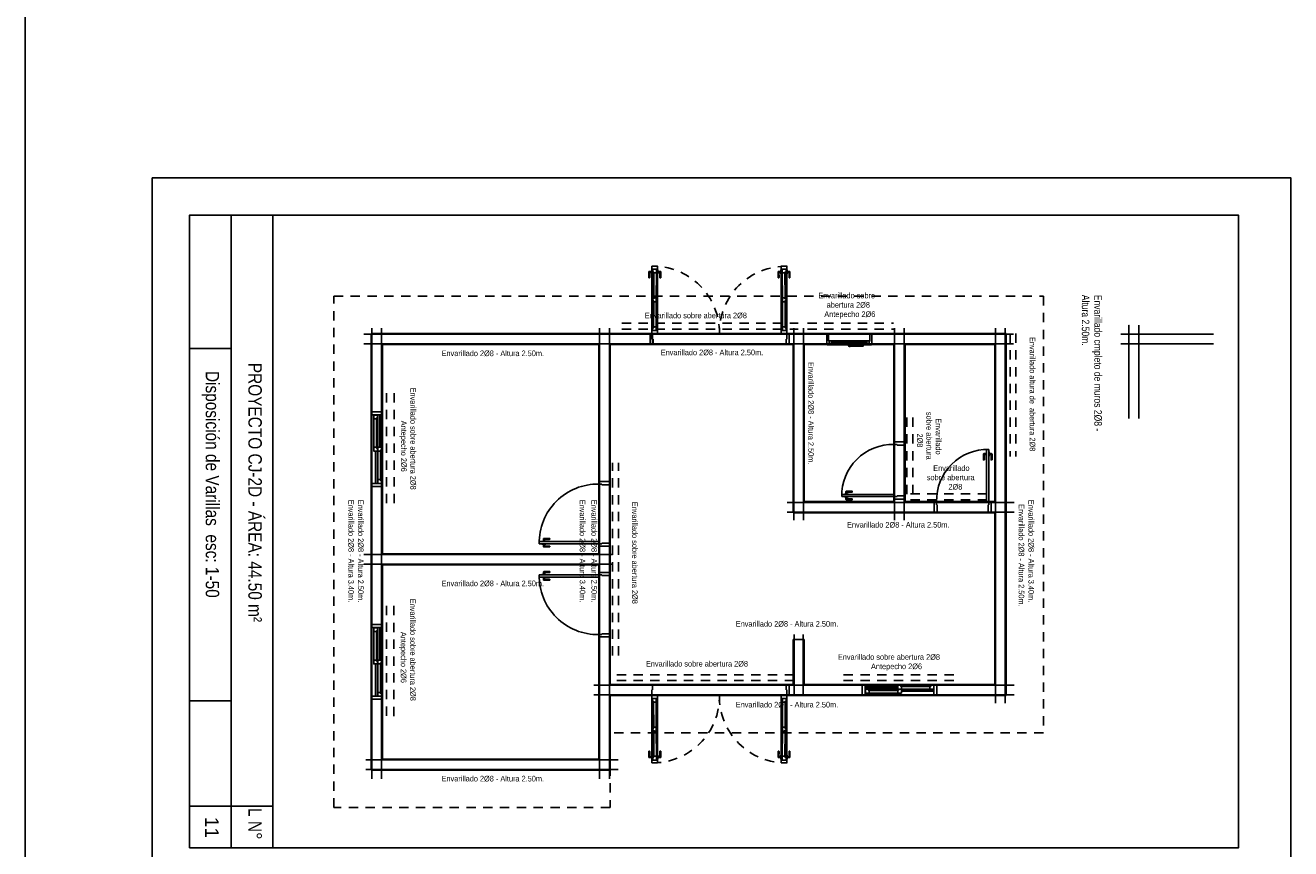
# Model space of a CAD drawing. Header units: millimetres. Extents: x 201 to 840, y 135 to 685.
# Tile 180 of 219: x 337 to 354, y 320 to 331. Entities that reach past the tile are written whole.
import ezdxf

# ---------------------------------------------------------------- set-up
doc = ezdxf.new("R2010")
doc.units = ezdxf.units.MM
doc.linetypes.add('HIDDEN2', pattern=[0.1875, 0.125, -0.0625])
for name, color, linetype in [('01', 1, 'Continuous'), ('02', 2, 'Continuous'), ('03', 3, 'Continuous'), ('ABERTURAS', 2, 'Continuous'), ('LAMINA', 6, 'Continuous'), ('muro', 6, 'Continuous'), ('piso', 1, 'Continuous'), ('TEXT', 4, 'Continuous'), ('TEXTO LAMINA', 2, 'Continuous'), ('TEXTOS VARIOS', 3, 'Continuous')]:
    doc.layers.add(name, color=color, linetype=linetype)
doc.styles.add('ARIAL', font='arial.ttf', dxfattribs={"height": 0.06})
picture_1 = doc.add_image_def('image2.png', size_in_pixel=(322, 127))
picture_2 = doc.add_image_def('image1.jpg', size_in_pixel=(635, 198))
picture_3 = doc.add_image_def('image5.jpg', size_in_pixel=(635, 198))
picture_4 = doc.add_image_def('image6.png', size_in_pixel=(322, 127))

# ---------------------------------------------------------------- blocks, each defined once
blk = doc.blocks.new('GBGB')
at = {"layer": '01', "ltscale": 0.015}
blk.add_line((-0.267, 0.099), (0.287, 0.099), dxfattribs=at)
at = {"layer": 'ABERTURAS', "color": 1}
for p, q in [((-0.227, 0), (0, 0)), ((0.02, 0), (0.247, 0)), ((-0.247, -0.036), (-0.01, -0.036)), ((-0.247, -0.051), (-0.004, -0.051)), ((-0.001, -0.051), (0, -0.051)), ((0.008, -0.067), (0.011, -0.063)), ((0.009, -0.067), (0.012, -0.063)), ((0.02, -0.051), (0.267, -0.051)), ((0.02, -0.055), (0.02, -0.051)), ((0.03, -0.036), (0.267, -0.036))]:
    blk.add_line(p, q, dxfattribs=at)
at = {"layer": 'ABERTURAS'}
for points in [[(-0.287, -0.041), (-0.287, -0.051), (-0.247, -0.051), (-0.247, -0.036), (-0.257, -0.036), (-0.257, -0.001), (-0.267, -0.001), (-0.267, 0.099), (-0.287, 0.099), (-0.287, 0.089)], [(-0.257, -0.035), (-0.217, -0.035), (-0.217, -0.02), (-0.227, -0.02), (-0.227, 0), (-0.257, 0), (-0.257, -0.035)], [(0, -0.02), (-0.01, -0.02), (-0.01, -0.035), (0.03, -0.035), (0.03, -0.02), (0.02, -0.02), (0.02, 0), (0, 0), (0, -0.02)], [(0.277, -0.035), (0.237, -0.035), (0.237, -0.02), (0.247, -0.02), (0.247, 0), (0.277, 0), (0.277, -0.035)], [(0.307, -0.041), (0.307, -0.051), (0.267, -0.051), (0.267, -0.036), (0.277, -0.036), (0.277, -0.001), (0.287, -0.001), (0.287, 0.099), (0.307, 0.099), (0.307, 0.089)], [(-0.217, -0.015), (-0.226, -0.015), (-0.226, -0.006), (-0.217, -0.015)], [(-0.01, -0.015), (-0.001, -0.015), (-0.001, -0.006), (-0.01, -0.015)], [(0.03, -0.015), (0.021, -0.015), (0.021, -0.006), (0.03, -0.015)], [(0.237, -0.015), (0.246, -0.015), (0.246, -0.006), (0.237, -0.015)]]:
    blk.add_lwpolyline(points, dxfattribs=at)
for points in [[(-0.264, 0.001), (-0.249, 0.001), (-0.249, 0), (-0.264, 0)], [(0.284, 0.001), (0.269, 0.001), (0.269, 0), (0.284, 0)]]:
    blk.add_lwpolyline(points, close=True, dxfattribs=at)
at = {"layer": 'ABERTURAS', "color": 1}
for points in [[(-0.226, -0.019), (-0.001, -0.019), (-0.001, -0.016), (-0.226, -0.016)], [(0.246, -0.019), (0.021, -0.019), (0.021, -0.016), (0.246, -0.016)]]:
    blk.add_lwpolyline(points, close=True, dxfattribs=at)
for points in [[(0.03, -0.035), (0.03, -0.04), (-0.01, -0.04), (-0.01, -0.035)], [(-0.004, -0.051), (-0.005, -0.051), (-0.005, -0.055), (-0.004, -0.055)], [(0, -0.051), (-0.001, -0.051)], [(-0.001, -0.055), (0, -0.055)], [(0.019, -0.067), (0.035, -0.067), (0.035, -0.062), (0.019, -0.062)], [(0.02, -0.062), (0.02, -0.04)], [(0.02, -0.055), (0.04, -0.055), (0.04, -0.051), (0.02, -0.051)], [(0.021, -0.067), (0.036, -0.067), (0.036, -0.061), (0.021, -0.062)]]:
    blk.add_lwpolyline(points, dxfattribs=at)
for points in [[(0, -0.04), (0, -0.065, 0.896192), (0.02, -0.067, 0.896192)], [(0.188, -0.051), (0.026, -0.055, 0.414214), (0.021, -0.06), (0.021, -0.062)], [(0.021, -0.067), (0.021, -0.068, 0.414214), (0.026, -0.073), (0.188, -0.071)], [(0.193, -0.069), (0.194, -0.069, 0.414214), (0.198, -0.064), (0.198, -0.056, 0.414214), (0.193, -0.051), (0.192, -0.051)]]:
    blk.add_lwpolyline(points, format="xyb", dxfattribs=at)
for centre, radius in [((-0.003, -0.053), 0.0025), ((0.01, -0.065), 0.009), ((0.01, -0.065), 0.0025), ((0.156, -0.062), 0.0025), ((0.188, -0.061), 0.01)]:
    blk.add_circle(centre, radius, dxfattribs=at)
at = {"layer": 'muro', "ltscale": 0.01}
for p, q in [((-0.29, -0.051), (-0.29, 0.099)), ((0.31, -0.051), (0.31, 0.099))]:
    blk.add_line(p, q, dxfattribs=at)
blk = doc.blocks.new('ab')
at = {"layer": '01', "color": 1}
for p, q in [((249.044, 327.956), (249.043, 327.131)), ((249.114, 327.946), (249.113, 327.141)), ((249.119, 327.946), (249.118, 327.141)), ((250.775, 327.946), (250.777, 327.141)), ((250.78, 327.946), (250.782, 327.141)), ((250.85, 327.956), (250.852, 327.131)), ((249.044, 321.381), (249.043, 322.206)), ((249.114, 321.391), (249.113, 322.196)), ((249.119, 321.391), (249.118, 322.196)), ((250.775, 321.391), (250.777, 322.196)), ((250.78, 321.391), (250.782, 322.196)), ((250.85, 321.381), (250.852, 322.206))]:
    blk.add_line(p, q, dxfattribs=at)
for points in [[(249.065, 327.916), (249.064, 327.564), (249.068, 327.564), (249.069, 327.916)], [(250.83, 327.916), (250.831, 327.564), (250.827, 327.564), (250.826, 327.916)], [(249.063, 327.171), (249.064, 327.524), (249.068, 327.524), (249.067, 327.171)], [(250.831, 327.171), (250.831, 327.524), (250.827, 327.524), (250.827, 327.171)], [(249.063, 322.166), (249.064, 321.814), (249.068, 321.814), (249.067, 322.166)], [(250.831, 322.166), (250.831, 321.814), (250.827, 321.814), (250.827, 322.166)], [(249.065, 321.421), (249.064, 321.774), (249.068, 321.774), (249.069, 321.421)], [(250.83, 321.421), (250.831, 321.774), (250.827, 321.774), (250.826, 321.421)]]:
    blk.add_lwpolyline(points, dxfattribs=at)
at = {"layer": '02', "color": 1}
for p, q in [((249.053, 327.559), (249.054, 327.906)), ((249.103, 327.569), (249.104, 327.906)), ((250.791, 327.569), (250.79, 327.906)), ((250.841, 327.559), (250.84, 327.906)), ((249.053, 327.529), (249.053, 327.182)), ((249.103, 327.519), (249.103, 327.181)), ((250.791, 327.519), (250.792, 327.181)), ((250.841, 327.529), (250.842, 327.182)), ((253.484, 325.401), (253.484, 325.478)), ((253.494, 325.399), (253.486, 325.399)), ((253.49, 325.484), (253.523, 325.484)), ((253.496, 325.47), (253.496, 325.401)), ((253.523, 325.472), (253.498, 325.472)), ((253.523, 325.45), (253.523, 325.506)), ((253.523, 325.506), (253.526, 325.506)), ((253.526, 325.45), (253.523, 325.45)), ((253.56, 325.506), (253.556, 325.506)), ((253.556, 325.45), (253.56, 325.45)), ((253.56, 325.45), (253.56, 325.506)), ((253.593, 325.484), (253.56, 325.484)), ((253.56, 325.472), (253.584, 325.472)), ((253.586, 325.47), (253.586, 325.401)), ((253.588, 325.399), (253.597, 325.399)), ((253.599, 325.401), (253.599, 325.478)), ((251.677, 324.941), (251.621, 324.941)), ((251.621, 324.941), (251.621, 324.938)), ((251.621, 324.905), (251.621, 324.908)), ((251.677, 324.905), (251.621, 324.905)), ((251.643, 324.975), (251.643, 324.941)), ((251.643, 324.872), (251.643, 324.905)), ((251.726, 324.981), (251.649, 324.981)), ((251.655, 324.941), (251.655, 324.966)), ((251.655, 324.905), (251.655, 324.88)), ((251.657, 324.968), (251.726, 324.968)), ((251.657, 324.878), (251.726, 324.878)), ((251.677, 324.938), (251.677, 324.941)), ((251.677, 324.908), (251.677, 324.905)), ((251.728, 324.97), (251.728, 324.979)), ((251.726, 324.866), (251.649, 324.866)), ((251.728, 324.876), (251.728, 324.868)), ((247.625, 324.309), (247.569, 324.309)), ((247.569, 324.309), (247.569, 324.306)), ((247.569, 324.273), (247.569, 324.276)), ((247.625, 324.273), (247.569, 324.273)), ((247.591, 324.343), (247.591, 324.309)), ((247.591, 324.24), (247.591, 324.273)), ((247.674, 324.349), (247.597, 324.349)), ((247.674, 324.234), (247.597, 324.234)), ((247.604, 324.309), (247.604, 324.334)), ((247.604, 324.273), (247.604, 324.248)), ((247.606, 324.336), (247.674, 324.336)), ((247.606, 324.246), (247.674, 324.246)), ((247.625, 324.306), (247.625, 324.309)), ((247.625, 324.276), (247.625, 324.273)), ((247.676, 324.338), (247.676, 324.347)), ((247.676, 324.244), (247.676, 324.236)), ((247.625, 323.864), (247.569, 323.864)), ((247.569, 323.864), (247.569, 323.861)), ((247.591, 323.898), (247.591, 323.864)), ((247.674, 323.904), (247.597, 323.904)), ((247.604, 323.864), (247.604, 323.889)), ((247.606, 323.891), (247.674, 323.891)), ((247.625, 323.861), (247.625, 323.864)), ((247.676, 323.893), (247.676, 323.902)), ((247.569, 323.828), (247.569, 323.831)), ((247.625, 323.828), (247.569, 323.828)), ((247.591, 323.795), (247.591, 323.828)), ((247.674, 323.789), (247.597, 323.789)), ((247.604, 323.828), (247.604, 323.803)), ((247.606, 323.801), (247.674, 323.801)), ((247.625, 323.831), (247.625, 323.828)), ((247.676, 323.799), (247.676, 323.791)), ((249.053, 321.809), (249.053, 322.156)), ((249.103, 321.819), (249.103, 322.156)), ((250.791, 321.819), (250.792, 322.156)), ((250.841, 321.809), (250.842, 322.156)), ((249.053, 321.779), (249.054, 321.432)), ((249.103, 321.769), (249.104, 321.431)), ((250.791, 321.769), (250.79, 321.431)), ((250.841, 321.779), (250.84, 321.432))]:
    blk.add_line(p, q, dxfattribs=at)
for centre, radius, start, end in [((253.49, 325.478), 0.00634, 90, 180), ((253.486, 325.401), 0.002, 180, 270), ((253.494, 325.401), 0.002, 270, 0), ((253.498, 325.47), 0.002, 90, 180), ((253.584, 325.47), 0.002, 360, 90), ((253.588, 325.401), 0.002, 180, 270), ((253.593, 325.478), 0.00634, 0, 90), ((253.597, 325.401), 0.002, 270, 360), ((251.649, 324.975), 0.00634, 90, 180), ((251.657, 324.966), 0.002, 90, 180), ((251.657, 324.88), 0.002, 180, 270), ((251.726, 324.979), 0.002, 0, 90), ((251.726, 324.97), 0.002, 270, 360), ((251.726, 324.876), 0.002, 0, 90), ((251.649, 324.872), 0.00634, 180, 270), ((251.726, 324.868), 0.002, 270, 0), ((247.597, 324.343), 0.00634, 90, 180), ((247.597, 324.24), 0.00634, 180, 270), ((247.606, 324.334), 0.002, 90, 180), ((247.606, 324.248), 0.002, 180, 270), ((247.674, 324.347), 0.002, 0, 90), ((247.674, 324.338), 0.002, 270, 360), ((247.674, 324.244), 0.002, 0, 90), ((247.674, 324.236), 0.002, 270, 0), ((247.597, 323.898), 0.00634, 90, 180), ((247.606, 323.889), 0.002, 90, 180), ((247.674, 323.902), 0.002, 360, 90), ((247.674, 323.893), 0.002, 270, 0), ((247.597, 323.795), 0.00634, 180, 270), ((247.606, 323.803), 0.002, 180, 270), ((247.674, 323.799), 0.002, 0, 90), ((247.674, 323.791), 0.002, 270, 360)]:
    blk.add_arc(centre, radius, start, end, dxfattribs=at)
at = {"layer": '03', "color": 1}
for points in [[(249.044, 327.994), (249.119, 327.994), (249.119, 327.946), (249.109, 327.946), (249.109, 327.956), (249.044, 327.956), (249.044, 327.994), (249.044, 327.994)], [(249.104, 327.956), (249.104, 327.956), (249.104, 327.906), (249.069, 327.906), (249.069, 327.916), (249.054, 327.916), (249.054, 327.956), (249.076, 327.956), (249.076, 327.956), (249.104, 327.956), (249.104, 327.956)], [(250.85, 327.994), (250.775, 327.994), (250.775, 327.946), (250.785, 327.946), (250.785, 327.956), (250.85, 327.956), (250.85, 327.994), (250.85, 327.994)], [(250.79, 327.956), (250.79, 327.956), (250.79, 327.906), (250.825, 327.906), (250.825, 327.916), (250.84, 327.916), (250.84, 327.956), (250.819, 327.956), (250.819, 327.956), (250.79, 327.956), (250.79, 327.956)], [(249.103, 327.519), (249.103, 327.519), (249.103, 327.569), (249.068, 327.569), (249.068, 327.559), (249.053, 327.559), (249.053, 327.519), (249.053, 327.519), (249.053, 327.519)], [(249.103, 327.569), (249.103, 327.569), (249.103, 327.519), (249.068, 327.519), (249.068, 327.529), (249.053, 327.529), (249.053, 327.569), (249.053, 327.569), (249.053, 327.569)], [(249.068, 327.569), (249.103, 327.569), (249.103, 327.569)], [(249.068, 327.519), (249.103, 327.519), (249.103, 327.519)], [(250.791, 327.519), (250.791, 327.519), (250.791, 327.569), (250.826, 327.569), (250.826, 327.559), (250.841, 327.559), (250.841, 327.519), (250.841, 327.519), (250.841, 327.519)], [(250.791, 327.569), (250.791, 327.569), (250.791, 327.519), (250.826, 327.519), (250.826, 327.529), (250.841, 327.529), (250.841, 327.569), (250.841, 327.569), (250.841, 327.569)], [(250.826, 327.569), (250.791, 327.569), (250.791, 327.569)], [(250.826, 327.519), (250.791, 327.519), (250.791, 327.519)], [(249.042, 327.094), (249.117, 327.094), (249.118, 327.141), (249.108, 327.141), (249.108, 327.131), (249.043, 327.131), (249.042, 327.094), (249.042, 327.094)], [(249.103, 327.131), (249.103, 327.131), (249.103, 327.181), (249.068, 327.181), (249.068, 327.171), (249.053, 327.171), (249.053, 327.131), (249.074, 327.131), (249.074, 327.131), (249.103, 327.131), (249.103, 327.131)], [(250.852, 327.094), (250.777, 327.094), (250.777, 327.141), (250.787, 327.141), (250.787, 327.131), (250.852, 327.131), (250.852, 327.094), (250.852, 327.094)], [(250.792, 327.131), (250.792, 327.131), (250.792, 327.181), (250.827, 327.181), (250.827, 327.171), (250.842, 327.171), (250.842, 327.131), (250.82, 327.131), (250.82, 327.131), (250.792, 327.131), (250.792, 327.131)], [(249.042, 322.244), (249.117, 322.244), (249.118, 322.196), (249.108, 322.196), (249.108, 322.206), (249.043, 322.206), (249.042, 322.244), (249.042, 322.244)], [(249.103, 322.206), (249.103, 322.206), (249.103, 322.156), (249.068, 322.156), (249.068, 322.166), (249.053, 322.166), (249.053, 322.206), (249.074, 322.206), (249.074, 322.206), (249.103, 322.206), (249.103, 322.206)], [(250.852, 322.244), (250.777, 322.244), (250.777, 322.196), (250.787, 322.196), (250.787, 322.206), (250.852, 322.206), (250.852, 322.244), (250.852, 322.244)], [(250.792, 322.206), (250.792, 322.206), (250.792, 322.156), (250.827, 322.156), (250.827, 322.166), (250.842, 322.166), (250.842, 322.206), (250.82, 322.206), (250.82, 322.206), (250.792, 322.206), (250.792, 322.206)], [(249.103, 321.819), (249.103, 321.819), (249.103, 321.769), (249.068, 321.769), (249.068, 321.779), (249.053, 321.779), (249.053, 321.819), (249.053, 321.819), (249.053, 321.819)], [(249.103, 321.769), (249.103, 321.769), (249.103, 321.819), (249.068, 321.819), (249.068, 321.809), (249.053, 321.809), (249.053, 321.769), (249.053, 321.769), (249.053, 321.769)], [(249.068, 321.819), (249.103, 321.819), (249.103, 321.819)], [(249.068, 321.769), (249.103, 321.769), (249.103, 321.769)], [(250.791, 321.819), (250.791, 321.819), (250.791, 321.769), (250.826, 321.769), (250.826, 321.779), (250.841, 321.779), (250.841, 321.819), (250.841, 321.819), (250.841, 321.819)], [(250.826, 321.819), (250.791, 321.819), (250.791, 321.819)], [(250.791, 321.769), (250.791, 321.769), (250.791, 321.819), (250.826, 321.819), (250.826, 321.809), (250.841, 321.809), (250.841, 321.769), (250.841, 321.769), (250.841, 321.769)], [(250.826, 321.769), (250.791, 321.769), (250.791, 321.769)], [(249.044, 321.344), (249.119, 321.344), (249.119, 321.391), (249.109, 321.391), (249.109, 321.381), (249.044, 321.381), (249.044, 321.344), (249.044, 321.344)], [(249.104, 321.381), (249.104, 321.381), (249.104, 321.431), (249.069, 321.431), (249.069, 321.421), (249.054, 321.421), (249.054, 321.381), (249.076, 321.381), (249.076, 321.381), (249.104, 321.381), (249.104, 321.381)], [(250.85, 321.344), (250.775, 321.344), (250.775, 321.391), (250.785, 321.391), (250.785, 321.381), (250.85, 321.381), (250.85, 321.344), (250.85, 321.344)], [(250.79, 321.381), (250.79, 321.381), (250.79, 321.431), (250.825, 321.431), (250.825, 321.421), (250.84, 321.421), (250.84, 321.381), (250.819, 321.381), (250.819, 321.381), (250.79, 321.381), (250.79, 321.381)]]:
    blk.add_lwpolyline(points, dxfattribs=at)
for points in [[(249.054, 327.906), (249.064, 327.906), (249.064, 327.916), (249.054, 327.916)], [(250.84, 327.906), (250.83, 327.906), (250.83, 327.916), (250.84, 327.916)], [(249.053, 327.569), (249.063, 327.569), (249.063, 327.559), (249.053, 327.559)], [(249.053, 327.518), (249.063, 327.518), (249.063, 327.528), (249.053, 327.528)], [(250.841, 327.569), (250.831, 327.569), (250.831, 327.559), (250.841, 327.559)], [(250.841, 327.518), (250.831, 327.518), (250.831, 327.528), (250.841, 327.528)], [(249.053, 327.182), (249.063, 327.182), (249.063, 327.172), (249.053, 327.172)], [(249.053, 327.182), (249.063, 327.182), (249.063, 327.172), (249.053, 327.172)], [(250.842, 327.182), (250.832, 327.182), (250.832, 327.172), (250.842, 327.172)], [(250.842, 327.182), (250.832, 327.182), (250.832, 327.172), (250.842, 327.172)], [(249.053, 322.156), (249.063, 322.156), (249.063, 322.166), (249.053, 322.166)], [(249.053, 322.156), (249.063, 322.156), (249.063, 322.166), (249.053, 322.166)], [(250.842, 322.156), (250.832, 322.156), (250.832, 322.166), (250.842, 322.166)], [(250.842, 322.156), (250.832, 322.156), (250.832, 322.166), (250.842, 322.166)], [(249.053, 321.819), (249.063, 321.819), (249.063, 321.809), (249.053, 321.809)], [(249.053, 321.768), (249.063, 321.768), (249.063, 321.778), (249.053, 321.778)], [(250.841, 321.819), (250.831, 321.819), (250.831, 321.809), (250.841, 321.809)], [(250.841, 321.768), (250.831, 321.768), (250.831, 321.778), (250.841, 321.778)], [(249.054, 321.432), (249.064, 321.432), (249.064, 321.422), (249.054, 321.422)], [(250.84, 321.432), (250.83, 321.432), (250.83, 321.422), (250.84, 321.422)]]:
    blk.add_lwpolyline(points, close=True, dxfattribs=at)
at = {"layer": 'ABERTURAS', "color": 1}
for p, q in [((249.019, 327.094), (249.019, 326.944)), ((250.884, 326.944), (250.884, 327.094)), ((250.884, 327.094), (250.884, 326.944)), ((250.884, 327.094), (250.884, 326.944)), ((250.884, 322.244), (250.884, 322.394)), ((250.884, 322.244), (250.884, 322.394))]:
    blk.add_line(p, q, dxfattribs=at)
at = {"layer": 'ABERTURAS', "color": 1, "ltscale": 0.01}
for p, q in [((249.052, 327.094), (249.022, 327.094)), ((249.022, 327.094), (249.022, 327.084)), ((249.052, 327.094), (249.022, 327.094)), ((249.052, 327.019), (249.052, 327.094)), ((250.852, 327.019), (250.852, 327.094)), ((250.852, 327.094), (250.882, 327.094)), ((250.852, 327.019), (250.852, 327.094)), ((250.852, 327.094), (250.882, 327.094)), ((250.852, 327.019), (250.852, 327.094)), ((250.852, 327.094), (250.882, 327.094)), ((250.882, 327.094), (250.882, 327.084)), ((250.882, 327.094), (250.882, 327.084)), ((250.882, 327.094), (250.882, 327.084)), ((249.022, 326.954), (249.022, 326.944)), ((249.022, 326.944), (249.052, 326.944)), ((249.022, 326.944), (249.052, 326.944)), ((249.062, 327.019), (249.052, 327.019)), ((249.052, 326.944), (249.062, 326.944)), ((249.062, 326.994), (249.062, 327.019)), ((249.062, 326.944), (249.062, 326.994)), ((250.842, 326.994), (250.842, 327.019)), ((250.842, 327.019), (250.852, 327.019)), ((250.842, 326.994), (250.842, 327.019)), ((250.842, 327.019), (250.852, 327.019)), ((250.842, 326.994), (250.842, 327.019)), ((250.842, 327.019), (250.852, 327.019)), ((250.842, 326.944), (250.842, 326.994)), ((250.842, 326.944), (250.842, 326.994)), ((250.842, 326.944), (250.842, 326.994)), ((250.852, 326.944), (250.842, 326.944)), ((250.852, 326.944), (250.842, 326.944)), ((250.852, 326.944), (250.842, 326.944)), ((250.882, 326.944), (250.852, 326.944)), ((250.882, 326.944), (250.852, 326.944)), ((250.882, 326.944), (250.852, 326.944)), ((250.882, 326.954), (250.882, 326.944)), ((250.882, 326.954), (250.882, 326.944)), ((250.882, 326.954), (250.882, 326.944)), ((252.286, 325.608), (252.286, 325.638)), ((252.286, 325.638), (252.296, 325.638)), ((252.327, 325.608), (252.286, 325.608)), ((252.327, 325.598), (252.327, 325.608)), ((252.386, 325.598), (252.327, 325.598)), ((252.436, 325.598), (252.386, 325.598)), ((252.426, 325.638), (252.436, 325.638)), ((252.436, 325.638), (252.436, 325.608)), ((252.436, 325.608), (252.436, 325.598)), ((253.526, 324.841), (253.526, 325.541)), ((253.556, 325.541), (253.526, 325.541)), ((253.556, 325.541), (253.556, 324.841)), ((248.334, 325.076), (248.334, 325.106)), ((248.334, 325.106), (248.344, 325.106)), ((248.375, 325.076), (248.334, 325.076)), ((248.375, 325.066), (248.375, 325.076)), ((248.434, 325.066), (248.375, 325.066)), ((248.484, 325.066), (248.434, 325.066)), ((248.474, 325.106), (248.484, 325.106)), ((248.484, 325.106), (248.484, 325.076)), ((248.484, 325.076), (248.484, 325.066)), ((252.286, 324.938), (251.586, 324.938)), ((251.586, 324.908), (251.586, 324.938)), ((251.586, 324.908), (252.286, 324.908)), ((252.286, 324.908), (252.286, 324.938)), ((252.327, 324.908), (252.286, 324.908)), ((252.286, 324.908), (252.286, 324.878)), ((252.286, 324.878), (252.296, 324.878)), ((252.386, 324.918), (252.327, 324.918)), ((252.327, 324.918), (252.327, 324.908)), ((252.436, 324.918), (252.386, 324.918)), ((252.426, 324.878), (252.436, 324.878)), ((252.436, 324.908), (252.436, 324.918)), ((252.436, 324.878), (252.436, 324.908)), ((252.856, 324.841), (252.826, 324.841)), ((252.826, 324.841), (252.826, 324.831)), ((252.856, 324.8), (252.856, 324.841)), ((252.866, 324.8), (252.856, 324.8)), ((252.866, 324.741), (252.866, 324.8)), ((252.866, 324.691), (252.866, 324.741)), ((253.556, 324.841), (253.526, 324.841)), ((253.546, 324.741), (253.546, 324.8)), ((253.546, 324.8), (253.556, 324.8)), ((253.546, 324.691), (253.546, 324.741)), ((253.556, 324.8), (253.556, 324.841)), ((253.556, 324.841), (253.586, 324.841)), ((253.586, 324.841), (253.586, 324.831)), ((252.826, 324.701), (252.826, 324.691)), ((252.826, 324.691), (252.856, 324.691)), ((252.856, 324.691), (252.866, 324.691)), ((253.556, 324.691), (253.546, 324.691)), ((253.586, 324.691), (253.556, 324.691)), ((253.586, 324.701), (253.586, 324.691)), ((248.334, 324.306), (247.534, 324.306)), ((247.534, 324.276), (247.534, 324.306)), ((247.534, 324.276), (248.334, 324.276)), ((248.334, 324.276), (248.334, 324.306)), ((248.375, 324.276), (248.334, 324.276)), ((248.334, 324.276), (248.334, 324.246)), ((248.334, 324.246), (248.344, 324.246)), ((248.434, 324.286), (248.375, 324.286)), ((248.375, 324.286), (248.375, 324.276)), ((248.484, 324.286), (248.434, 324.286)), ((248.474, 324.246), (248.484, 324.246)), ((248.484, 324.276), (248.484, 324.286)), ((248.484, 324.246), (248.484, 324.276)), ((247.534, 323.861), (248.334, 323.861)), ((247.534, 323.861), (247.534, 323.831)), ((248.334, 323.861), (248.334, 323.891)), ((248.334, 323.891), (248.344, 323.891)), ((248.334, 323.861), (248.334, 323.831)), ((248.375, 323.861), (248.334, 323.861)), ((248.375, 323.851), (248.375, 323.861)), ((248.474, 323.891), (248.484, 323.891)), ((248.484, 323.891), (248.484, 323.861)), ((248.484, 323.861), (248.484, 323.851)), ((248.334, 323.831), (247.534, 323.831)), ((248.434, 323.851), (248.375, 323.851)), ((248.484, 323.851), (248.434, 323.851)), ((248.375, 323.061), (248.334, 323.061)), ((248.334, 323.061), (248.334, 323.031)), ((248.334, 323.031), (248.344, 323.031)), ((248.434, 323.071), (248.375, 323.071)), ((248.375, 323.071), (248.375, 323.061)), ((248.484, 323.071), (248.434, 323.071)), ((248.474, 323.031), (248.484, 323.031)), ((248.484, 323.061), (248.484, 323.071)), ((248.484, 323.031), (248.484, 323.061)), ((249.012, 322.384), (249.012, 322.394)), ((249.012, 322.394), (249.042, 322.394)), ((249.022, 322.394), (249.052, 322.394)), ((249.042, 322.394), (249.052, 322.394)), ((249.052, 322.394), (249.052, 322.344)), ((249.052, 322.344), (249.052, 322.319)), ((250.852, 322.394), (250.842, 322.394)), ((250.842, 322.394), (250.842, 322.344)), ((250.852, 322.394), (250.842, 322.394)), ((250.842, 322.394), (250.842, 322.344)), ((250.842, 322.344), (250.842, 322.319)), ((250.842, 322.344), (250.842, 322.319)), ((250.882, 322.394), (250.852, 322.394)), ((250.882, 322.394), (250.852, 322.394)), ((250.882, 322.384), (250.882, 322.394)), ((250.882, 322.384), (250.882, 322.394)), ((249.012, 322.244), (249.012, 322.254)), ((249.042, 322.244), (249.012, 322.244)), ((249.052, 322.244), (249.022, 322.244)), ((249.052, 322.319), (249.042, 322.319)), ((249.042, 322.319), (249.042, 322.244)), ((250.842, 322.319), (250.852, 322.319)), ((250.842, 322.319), (250.852, 322.319)), ((250.852, 322.319), (250.852, 322.244)), ((250.852, 322.319), (250.852, 322.244)), ((250.852, 322.244), (250.882, 322.244)), ((250.852, 322.244), (250.882, 322.244)), ((250.882, 322.244), (250.882, 322.254)), ((250.882, 322.244), (250.882, 322.254))]:
    blk.add_line(p, q, dxfattribs=at)
at = {"layer": 'ABERTURAS', "color": 1, "linetype": 'HIDDEN2'}
for p, q in [((249.052, 327.019), (249.052, 327.094)), ((250.852, 327.019), (250.852, 327.094)), ((250.852, 322.319), (250.852, 322.244))]:
    blk.add_line(p, q, dxfattribs=at)
for points in [[(249.044, 327.891), (249.041, 327.891), (249.041, 327.946), (249.044, 327.946)], [(249.119, 327.89), (249.122, 327.89), (249.122, 327.946), (249.119, 327.946)], [(250.775, 327.89), (250.772, 327.89), (250.772, 327.946), (250.775, 327.946)], [(250.85, 327.891), (250.854, 327.891), (250.854, 327.946), (250.85, 327.946)], [(249.044, 321.447), (249.041, 321.447), (249.041, 321.391), (249.044, 321.391)], [(249.119, 321.447), (249.122, 321.447), (249.122, 321.391), (249.119, 321.391)], [(250.775, 321.447), (250.772, 321.447), (250.772, 321.391), (250.775, 321.391)], [(250.85, 321.447), (250.854, 321.447), (250.854, 321.391), (250.85, 321.391)]]:
    blk.add_lwpolyline(points, dxfattribs=at)
for points in [[(249.041, 327.912), (249.016, 327.912, 0.414214), (249.014, 327.91), (249.014, 327.842, -0.414214), (249.012, 327.84), (249.003, 327.84, -0.414214), (249.001, 327.842), (249.001, 327.919, -0.414214), (249.008, 327.925), (249.041, 327.925)], [(249.122, 327.912), (249.147, 327.912, -0.414214), (249.149, 327.91), (249.149, 327.842, 0.414214), (249.151, 327.84), (249.16, 327.84, 0.414214), (249.162, 327.842), (249.162, 327.918, 0.414214), (249.155, 327.925), (249.122, 327.925)], [(250.772, 327.912), (250.747, 327.912, 0.414214), (250.745, 327.91), (250.746, 327.842, -0.414214), (250.744, 327.84), (250.735, 327.84, -0.414214), (250.733, 327.842), (250.733, 327.918, -0.414214), (250.739, 327.925), (250.772, 327.925)], [(250.854, 327.912), (250.878, 327.912, -0.414214), (250.88, 327.91), (250.881, 327.842, 0.414214), (250.883, 327.84), (250.891, 327.84, 0.414214), (250.893, 327.842), (250.893, 327.919, 0.414214), (250.887, 327.925), (250.854, 327.925)], [(249.041, 321.425), (249.016, 321.425, -0.414214), (249.014, 321.427), (249.014, 321.496, 0.414214), (249.012, 321.498), (249.003, 321.498, 0.414214), (249.001, 321.496), (249.001, 321.419, 0.414214), (249.008, 321.413), (249.041, 321.413)], [(249.122, 321.426), (249.147, 321.426, 0.414214), (249.149, 321.428), (249.149, 321.496, -0.414214), (249.151, 321.498), (249.16, 321.498, -0.414214), (249.162, 321.496), (249.162, 321.419, -0.414214), (249.155, 321.413), (249.122, 321.413)], [(250.772, 321.426), (250.747, 321.426, -0.414214), (250.745, 321.428), (250.746, 321.496, 0.414214), (250.744, 321.498), (250.735, 321.498, 0.414214), (250.733, 321.496), (250.733, 321.419, 0.414214), (250.739, 321.413), (250.772, 321.413)], [(250.854, 321.425), (250.878, 321.425, 0.414214), (250.88, 321.427), (250.881, 321.496, -0.414214), (250.883, 321.498), (250.891, 321.498, -0.414214), (250.893, 321.496), (250.893, 321.419, -0.414214), (250.887, 321.413), (250.854, 321.413)]]:
    blk.add_lwpolyline(points, format="xyb", dxfattribs=at)
at = {"layer": 'ABERTURAS', "color": 1, "ltscale": 0.01}
blk.add_lwpolyline([(249.012, 326.954), (249.012, 326.944), (249.042, 326.944), (249.052, 326.944), (249.052, 326.994), (249.052, 327.019), (249.042, 327.019), (249.042, 327.094), (249.012, 327.094), (249.012, 327.084)], dxfattribs=at)
at = {"layer": 'ABERTURAS', "color": 1, "linetype": 'HIDDEN2'}
for centre, start, end in [((249.059, 327.105), 359.2617, 91.1713), ((250.836, 327.105), 88.8287, 180.7383), ((249.059, 322.232), 268.8287, 0.7383), ((250.836, 322.232), 179.2617, 271.1713)]:
    blk.add_arc(centre, 0.889, start, end, dxfattribs=at)
at = {"layer": 'ABERTURAS', "color": 1, "ltscale": 0.01}
for centre, radius, start, end in [((252.271, 324.923), 0.685, 88.7455, 181.2545), ((253.541, 324.856), 0.685, 88.7455, 181.2545), ((248.319, 324.291), 0.785, 88.9053, 181.0947), ((248.319, 323.846), 0.785, 178.9053, 271.0947)]:
    blk.add_arc(centre, radius, start, end, dxfattribs=at)
at = {"layer": 'muro', "color": 1}
for p, q in [((252.286, 325.641), (252.436, 325.641)), ((248.484, 325.109), (248.334, 325.109)), ((252.286, 324.876), (252.436, 324.876)), ((252.824, 324.841), (252.824, 324.691)), ((253.589, 324.841), (253.589, 324.691)), ((248.334, 324.244), (248.484, 324.244)), ((248.334, 323.894), (248.484, 323.894)), ((248.484, 323.029), (248.334, 323.029))]:
    blk.add_line(p, q, dxfattribs=at)

msp = doc.modelspace()

# ---------------------------------------------------------------- linework, layer by layer
at = {"color": 1}
for p, q in [((341.189, 327.094), (348.339, 327.094)), ((341.189, 321.244), (341.189, 327.094)), ((348.339, 327.094), (349.692, 327.094)), ((349.692, 327.094), (349.692, 322.244)), ((344.239, 326.944), (341.339, 326.944)), ((341.339, 326.944), (341.339, 324.144)), ((344.239, 324.144), (344.239, 326.944)), ((346.839, 326.944), (344.389, 326.944)), ((344.389, 326.944), (344.389, 322.394)), ((346.839, 326.944), (346.839, 324.691)), ((346.989, 324.841), (346.989, 326.944)), ((348.189, 326.944), (346.989, 326.944)), ((348.189, 326.944), (348.189, 324.841)), ((348.339, 324.841), (348.339, 326.944)), ((348.339, 326.944), (349.542, 326.944)), ((349.542, 324.841), (349.542, 326.944)), ((349.542, 326.944), (349.542, 325.544)), ((349.692, 326.944), (349.692, 325.544)), ((348.189, 324.841), (346.989, 324.841)), ((349.542, 324.841), (348.339, 324.841)), ((346.839, 324.691), (349.542, 324.691)), ((349.542, 322.394), (349.542, 324.691)), ((344.239, 324.144), (341.339, 324.144)), ((341.339, 323.994), (341.339, 321.394)), ((341.339, 323.994), (344.239, 323.994)), ((344.239, 321.394), (344.239, 323.994)), ((346.839, 322.394), (346.839, 322.994)), ((346.839, 322.994), (346.989, 322.994)), ((346.989, 322.994), (346.989, 322.394)), ((344.389, 322.394), (346.839, 322.394)), ((346.989, 322.394), (349.542, 322.394)), ((349.692, 322.244), (344.389, 322.244)), ((344.389, 322.244), (344.389, 321.244)), ((341.339, 321.394), (344.239, 321.394)), ((344.389, 321.244), (341.189, 321.244))]:
    msp.add_line(p, q, dxfattribs=at)
msp.add_lwpolyline([(338.256, 329.179), (353.504, 329.179), (353.504, 319.703), (338.256, 319.703)], close=True)
at = {"color": 1, "linetype": 'HIDDEN2'}
msp.add_lwpolyline([(340.689, 327.594), (350.192, 327.594), (350.192, 321.744), (344.389, 321.744), (344.389, 320.744), (340.689, 320.744)], close=True, dxfattribs=at)
at = {"layer": '01'}
msp.add_lwpolyline([(338.756, 322.174), (338.756, 320.762), (339.313, 320.762), (339.313, 322.174)], close=True, dxfattribs=at)
at = {"layer": '03', "linetype": 'HIDDEN2'}
for p, q in [((344.545, 327.23), (346.908, 327.23)), ((344.545, 327.15), (346.908, 327.15)), ((347.032, 327.23), (348.183, 327.23)), ((347.032, 327.15), (348.187, 327.15)), ((349.745, 327.094), (349.745, 325.446)), ((349.825, 327.094), (349.825, 325.446)), ((341.394, 326.294), (341.394, 324.794)), ((341.497, 326.294), (341.497, 324.794)), ((348.362, 325.968), (348.362, 324.841)), ((348.442, 325.968), (348.442, 324.841)), ((344.42, 322.779), (344.42, 325.359)), ((344.501, 322.779), (344.501, 325.359)), ((348.412, 324.946), (349.542, 324.946)), ((348.412, 324.865), (349.54, 324.865)), ((341.394, 323.446), (341.394, 321.946)), ((341.494, 323.444), (341.494, 321.944)), ((344.477, 322.524), (346.839, 322.524)), ((347.516, 322.524), (349.016, 322.524)), ((344.477, 322.444), (346.839, 322.444)), ((347.516, 322.444), (349.016, 322.444))]:
    msp.add_line(p, q, dxfattribs=at)
at = {"layer": '03'}
for p, q in [((346.854, 322.254), (346.854, 323.064)), ((346.975, 322.254), (346.975, 323.064))]:
    msp.add_line(p, q, dxfattribs=at)
for points in [[(341.09, 327.084), (346.622, 327.084), (349.792, 327.084)], [(341.199, 327.165), (341.199, 322.744), (341.199, 321.129)], [(341.329, 327.165), (341.329, 322.744), (341.329, 321.129)], [(344.249, 327.165), (344.249, 322.744), (344.249, 321.129)], [(344.379, 327.165), (344.379, 322.744), (344.379, 321.129)], [(346.849, 327.165), (346.849, 324.591)], [(346.979, 327.165), (346.979, 324.591)], [(348.199, 327.165), (348.199, 324.591)], [(348.329, 327.165), (348.329, 324.591)], [(349.552, 327.165), (349.552, 322.744), (349.552, 322.144)], [(349.682, 327.165), (349.682, 322.744), (349.682, 322.144)], [(352.468, 327.084), (351.228, 327.084)], [(351.338, 327.104), (351.338, 327.204), (351.338, 325.954)], [(351.468, 327.204), (351.468, 325.954)], [(349.792, 326.954), (341.09, 326.954)], [(352.468, 326.954), (351.228, 326.954)], [(346.979, 324.691), (346.979, 324.946)], [(346.759, 324.831), (349.802, 324.831)], [(349.802, 324.701), (346.759, 324.701)], [(341.09, 324.134), (344.42, 324.134)], [(344.42, 324.004), (341.09, 324.004)], [(344.171, 322.384), (346.622, 322.384), (349.802, 322.384)], [(349.802, 322.254), (344.171, 322.254)], [(341.116, 321.384), (341.319, 321.384), (344.499, 321.384)], [(344.499, 321.254), (341.116, 321.254)]]:
    msp.add_lwpolyline(points, dxfattribs=at)
at = {"layer": 'ABERTURAS', "color": 1}
for p, q in [((341.189, 325.084), (341.189, 326.004)), ((341.189, 326.004), (341.189, 325.084)), ((341.199, 326.004), (341.199, 325.084)), ((341.224, 325.569), (341.224, 325.951)), ((341.274, 325.569), (341.274, 325.951)), ((341.3, 326.004), (341.3, 325.569)), ((341.305, 326.004), (341.305, 325.569)), ((341.329, 325.994), (341.329, 325.094)), ((341.339, 325.994), (341.339, 325.094)), ((341.246, 325.519), (341.246, 325.084)), ((341.251, 325.519), (341.251, 325.084)), ((341.277, 325.136), (341.277, 325.519)), ((341.313, 325.126), (341.313, 325.528)), ((341.313, 325.528), (341.317, 325.528)), ((341.317, 325.528), (341.317, 325.126)), ((341.327, 325.137), (341.327, 325.518)), ((341.189, 322.234), (341.189, 323.154)), ((341.189, 323.154), (341.189, 322.234)), ((341.199, 323.154), (341.199, 322.234)), ((341.224, 322.719), (341.224, 323.101)), ((341.274, 322.719), (341.274, 323.101)), ((341.3, 323.154), (341.3, 322.719)), ((341.305, 323.154), (341.305, 322.719)), ((341.329, 323.144), (341.329, 322.244)), ((341.339, 323.144), (341.339, 322.244)), ((341.246, 322.669), (341.246, 322.234)), ((341.251, 322.669), (341.251, 322.234)), ((341.277, 322.286), (341.277, 322.669)), ((341.327, 322.287), (341.327, 322.668)), ((347.572, 322.394), (348.472, 322.394)), ((347.806, 322.359), (348.241, 322.359)), ((347.806, 322.354), (348.241, 322.354)), ((347.816, 322.384), (348.716, 322.384)), ((348.673, 322.382), (348.291, 322.382)), ((348.482, 322.244), (347.562, 322.244)), ((347.806, 322.254), (348.726, 322.254)), ((347.806, 322.244), (348.726, 322.244)), ((348.24, 322.328), (347.858, 322.328)), ((348.241, 322.278), (347.858, 322.278)), ((348.673, 322.332), (348.291, 322.332)), ((348.291, 322.306), (348.726, 322.306)), ((348.291, 322.301), (348.726, 322.301))]:
    msp.add_line(p, q, dxfattribs=at)
for points in [[(341.329, 326.041), (341.339, 326.041), (341.339, 325.994), (341.329, 325.994), (341.329, 326.004), (341.189, 326.004), (341.189, 326.041), (341.199, 326.041)], [(341.245, 326.001), (341.224, 326.001), (341.224, 325.951), (341.259, 325.951), (341.259, 325.961), (341.274, 325.961), (341.274, 326.001), (341.252, 326.001), (341.252, 326.001), (341.245, 326.001), (341.245, 326.001)], [(341.263, 325.961), (341.263, 325.559), (341.259, 325.559), (341.259, 325.961)], [(341.245, 325.519), (341.224, 325.519), (341.224, 325.569), (341.259, 325.569), (341.259, 325.559), (341.274, 325.559), (341.274, 325.519), (341.252, 325.519), (341.252, 325.519), (341.245, 325.519), (341.245, 325.519)], [(341.299, 325.569), (341.277, 325.569), (341.277, 325.519), (341.312, 325.519), (341.312, 325.529), (341.327, 325.529), (341.327, 325.569), (341.306, 325.569), (341.306, 325.569), (341.299, 325.569), (341.299, 325.569)], [(341.329, 325.046), (341.339, 325.046), (341.339, 325.094), (341.329, 325.094), (341.329, 325.084), (341.189, 325.084), (341.189, 325.046), (341.199, 325.046)], [(341.299, 325.086), (341.277, 325.086), (341.277, 325.136), (341.312, 325.136), (341.312, 325.126), (341.327, 325.126), (341.327, 325.086), (341.306, 325.086), (341.306, 325.086), (341.299, 325.086), (341.299, 325.086)], [(341.329, 323.191), (341.339, 323.191), (341.339, 323.144), (341.329, 323.144), (341.329, 323.154), (341.189, 323.154), (341.189, 323.191), (341.199, 323.191)], [(341.245, 323.151), (341.224, 323.151), (341.224, 323.101), (341.259, 323.101), (341.259, 323.111), (341.274, 323.111), (341.274, 323.151), (341.252, 323.151), (341.252, 323.151), (341.245, 323.151), (341.245, 323.151)], [(341.263, 323.111), (341.263, 322.709), (341.259, 322.709), (341.259, 323.111)], [(341.245, 322.669), (341.224, 322.669), (341.224, 322.719), (341.259, 322.719), (341.259, 322.709), (341.274, 322.709), (341.274, 322.669), (341.252, 322.669), (341.252, 322.669), (341.245, 322.669), (341.245, 322.669)], [(341.299, 322.719), (341.277, 322.719), (341.277, 322.669), (341.312, 322.669), (341.312, 322.679), (341.327, 322.679), (341.327, 322.719), (341.306, 322.719), (341.306, 322.719), (341.299, 322.719), (341.299, 322.719)], [(341.313, 322.276), (341.313, 322.678), (341.317, 322.678), (341.317, 322.276)], [(347.768, 322.384), (347.768, 322.394), (347.816, 322.394), (347.816, 322.384), (347.806, 322.384), (347.806, 322.244), (347.768, 322.244), (347.768, 322.254)], [(348.241, 322.353), (348.241, 322.332), (348.291, 322.332), (348.291, 322.367), (348.281, 322.367), (348.281, 322.382), (348.241, 322.382), (348.241, 322.36), (348.241, 322.36), (348.241, 322.353), (348.241, 322.353)], [(348.683, 322.367), (348.281, 322.367), (348.281, 322.371), (348.683, 322.371)], [(348.723, 322.353), (348.723, 322.332), (348.673, 322.332), (348.673, 322.367), (348.683, 322.367), (348.683, 322.382), (348.723, 322.382), (348.723, 322.36), (348.723, 322.36), (348.723, 322.353), (348.723, 322.353)], [(348.763, 322.384), (348.763, 322.394), (348.716, 322.394), (348.716, 322.384), (348.726, 322.384), (348.726, 322.244), (348.763, 322.244), (348.763, 322.254)], [(341.329, 322.196), (341.339, 322.196), (341.339, 322.244), (341.329, 322.244), (341.329, 322.234), (341.189, 322.234), (341.189, 322.196), (341.199, 322.196)], [(341.299, 322.236), (341.277, 322.236), (341.277, 322.286), (341.312, 322.286), (341.312, 322.276), (341.327, 322.276), (341.327, 322.236), (341.306, 322.236), (341.306, 322.236), (341.299, 322.236), (341.299, 322.236)], [(347.808, 322.3), (347.808, 322.278), (347.858, 322.278), (347.858, 322.313), (347.848, 322.313), (347.848, 322.328), (347.808, 322.328), (347.808, 322.307), (347.808, 322.307), (347.808, 322.3), (347.808, 322.3)], [(347.848, 322.318), (348.25, 322.318), (348.25, 322.314), (347.848, 322.314)], [(348.291, 322.3), (348.291, 322.278), (348.241, 322.278), (348.241, 322.313), (348.251, 322.313), (348.251, 322.328), (348.291, 322.328), (348.291, 322.307), (348.291, 322.307), (348.291, 322.3), (348.291, 322.3)]]:
    msp.add_lwpolyline(points, dxfattribs=at)
for points in [[(341.274, 325.951), (341.264, 325.951), (341.264, 325.961), (341.274, 325.961)], [(341.274, 325.569), (341.264, 325.569), (341.264, 325.559), (341.274, 325.559)], [(341.327, 325.518), (341.317, 325.518), (341.317, 325.528), (341.327, 325.528)], [(341.327, 325.137), (341.317, 325.137), (341.317, 325.127), (341.327, 325.127)], [(341.274, 323.101), (341.264, 323.101), (341.264, 323.111), (341.274, 323.111)], [(341.274, 322.719), (341.264, 322.719), (341.264, 322.709), (341.274, 322.709)], [(341.327, 322.668), (341.317, 322.668), (341.317, 322.678), (341.327, 322.678)], [(348.291, 322.382), (348.291, 322.372), (348.281, 322.372), (348.281, 322.382)], [(348.673, 322.382), (348.673, 322.372), (348.683, 322.372), (348.683, 322.382)], [(341.327, 322.287), (341.317, 322.287), (341.317, 322.277), (341.327, 322.277)], [(347.858, 322.328), (347.858, 322.318), (347.848, 322.318), (347.848, 322.328)], [(348.24, 322.328), (348.24, 322.318), (348.25, 322.318), (348.25, 322.328)]]:
    msp.add_lwpolyline(points, close=True, dxfattribs=at)
at = {"layer": 'LAMINA', "color": 2}
for p, q in [((339.87, 320.203), (339.87, 328.679)), ((338.756, 320.762), (339.87, 320.762))]:
    msp.add_line(p, q, dxfattribs=at)
at = {"layer": 'LAMINA'}
msp.add_lwpolyline([(338.756, 320.203), (352.804, 320.203), (352.804, 328.679), (338.756, 328.679)], close=True, dxfattribs=at)
at = {"layer": 'LAMINA', "color": 1}
msp.add_lwpolyline([(339.313, 328.679), (339.313, 320.203)], dxfattribs=at)
at = {"layer": 'muro', "color": 1, "ltscale": 0.01}
for p, q in [((341.339, 326.044), (341.189, 326.044)), ((341.339, 325.044), (341.189, 325.044)), ((341.339, 323.194), (341.189, 323.194)), ((347.766, 322.394), (347.766, 322.244)), ((348.766, 322.394), (348.766, 322.244)), ((341.339, 322.194), (341.189, 322.194))]:
    msp.add_line(p, q, dxfattribs=at)
at = {"layer": 'muro', "color": 1}
for points in [[(347.766, 322.244), (347.766, 322.394)], [(348.766, 322.394), (348.766, 322.244)]]:
    msp.add_lwpolyline(points, dxfattribs=at)
at = {"layer": 'TEXT', "color": 1, "ltscale": 0.01}
msp.add_line((336.557, 375.896), (336.557, 273.548), dxfattribs=at)

# ---------------------------------------------------------------- block references
at = {"layer": 'ABERTURAS'}
msp.add_blockref('GBGB', (347.582, 326.994), dxfattribs=at)
at = {"layer": 'piso'}
msp.add_blockref('ab', (95.905, 0), dxfattribs=at)

# ---------------------------------------------------------------- texts
at = {"layer": '02', "ltscale": 0.01, "insert": (350.974, 327.611), "char_height": 0.1, "attachment_point": 1, "rotation": 270, "style": 'ARIAL'}
msp.add_mtext_dynamic_manual_height_columns('{\\fTechnic|b0|i0|c2|p2;Envarillado cmpleto de muros 2Ø8 - \\PAltura 2.50m. }', width=3.74355, gutter_width=12.5, heights=[0], dxfattribs=at)
at = {"layer": 'TEXTO LAMINA', "color": 4, "style": 'ARIAL'}
msp.add_text('11', height=0.1824, rotation=270, dxfattribs=at).set_placement((338.965, 320.62))
at = {"layer": 'TEXTO LAMINA', "char_height": 0.18, "attachment_point": 1, "rotation": 270, "style": 'ARIAL'}
for s, width, insert in [('{\\fTechnic|b0|i0|c2|p2;PROYECTO CJ-2D - ÁREA: 44.50 m²}', 4.33806, (339.724, 326.7)), ('{\\fTechnic|b0|i0|c2|p2;Disposición de Varillas  esc: 1-50}', 4.33806, (339.153, 326.591)), ('{\\fTechnic|b0|i0|c2|p2;L N°}', 0.53992, (339.724, 320.737))]:
    msp.add_mtext_dynamic_manual_height_columns(s, width=width, gutter_width=12.5, heights=[0], dxfattribs=dict(at, insert=insert))
at = {"layer": 'TEXTOS VARIOS', "color": 2, "char_height": 0.075, "attachment_point": 1, "style": 'ARIAL'}
for s, width, insert in [('\\pi0.048601;{\\fTechnic|b0|i0|c2|p2;Envarillado sobre \\P\\pi0.16039;abertura 2Ø8 \\P\\pi0.12864;Antepecho 2Ø6 }', 0.9904, (347.129, 327.639)), ('\\pi0.043174;{\\fTechnic|b0|i0|c2|p2;Envarillado sobre abertura 2Ø8 }', 1.7051, (344.811, 327.372)), ('{\\fTechnic|b0|i0|c2|p2;Envarillado 2Ø8 - Altura 2.50m. }', 1.7051, (342.132, 326.865)), ('{\\fTechnic|b0|i0|c2|p2;Envarillado 2Ø8 - Altura 2.50m. }', 1.7051, (345.067, 326.877)), ('\\pi0.10132;{\\fTechnic|b0|i0|c2|p2;Envarillado \\P\\pi0.015358;sobre abertura \\P\\pi0.30544;2Ø8 }', 0.78554, (348.615, 325.328)), ('{\\fTechnic|b0|i0|c2|p2;Envarillado 2Ø8 - Altura 2.50m. }', 1.7051, (347.562, 324.569)), ('{\\fTechnic|b0|i0|c2|p2;Envarillado 2Ø8 - Altura 2.50m. }', 1.7051, (342.132, 323.784)), ('{\\fTechnic|b0|i0|c2|p2;Envarillado 2Ø8 - Altura 2.50m. }', 1.7051, (346.072, 323.242)), ('\\pi0.043174;{\\fTechnic|b0|i0|c2|p2;Envarillado sobre abertura 2Ø8 }', 1.7051, (344.826, 322.708)), ('\\pi0.043174;{\\fTechnic|b0|i0|c2|p2;Envarillado sobre abertura 2Ø8 \\P\\pi0.48599;Antepecho 2Ø6 }', 1.7051, (347.397, 322.798)), ('{\\fTechnic|b0|i0|c2|p2;Envarillado 2Ø8 - Altura 2.50m. }', 1.7051, (346.072, 322.16)), ('{\\fTechnic|b0|i0|c2|p2;Envarillado 2Ø8 - Altura 2.50m. }', 1.7051, (342.132, 321.169))]:
    msp.add_mtext_dynamic_manual_height_columns(s, width=width, gutter_width=12.5, heights=[0], dxfattribs=dict(at, insert=insert))
at = {"layer": 'TEXTOS VARIOS', "color": 2, "char_height": 0.075, "attachment_point": 1, "rotation": 270, "style": 'ARIAL'}
for s, width, insert in [('\\pi0.0368;{\\fTechnic|b0|i0|c2|p2;Envarillado altura de  abertura 2Ø8 }', 1.9588, (350.083, 327.083)), ('{\\fTechnic|b0|i0|c2|p2;Envarillado 2Ø8 - Altura 2.50m. }', 1.7051, (347.117, 326.712)), ('\\pi0.0060759;{\\fTechnic|b0|i0|c2|p2;Envarillado sobre abertura 2Ø8 \\P\\pi0.44889;Antepecho 2Ø6 }', 1.6309, (341.789, 326.374)), ('\\pi0.10132;{\\fTechnic|b0|i0|c2|p2;Envarillado \\P\\pi0.015358;sobre abertura \\P\\pi0.30544;2Ø8 }', 0.78554, (348.825, 326.059)), ('{\\fTechnic|b0|i0|c2|p2;Envarillado 2Ø8 - Altura 3.40m. }', 1.7051, (340.958, 324.866)), ('{\\fTechnic|b0|i0|c2|p2;Envarillado 2Ø8 - Altura 2.50m. }', 1.7051, (341.087, 324.866)), ('{\\fTechnic|b0|i0|c2|p2;Envarillado 2Ø8 - Altura 3.40m. }', 1.7051, (344.057, 324.866)), ('{\\fTechnic|b0|i0|c2|p2;Envarillado 2Ø8 - Altura 2.50m. }', 1.7051, (344.214, 324.866)), ('\\pi0.043174;{\\fTechnic|b0|i0|c2|p2;Envarillado sobre abertura 2Ø8 }', 1.7051, (344.758, 324.882)), ('{\\fTechnic|b0|i0|c2|p2;Envarillado 2Ø8 - Altura 2.50m. }', 1.7051, (349.935, 324.807)), ('{\\fTechnic|b0|i0|c2|p2;Envarillado 2Ø8 - Altura 3.40m. }', 1.7051, (350.067, 324.866)), ('\\pi0.0060759;{\\fTechnic|b0|i0|c2|p2;Envarillado sobre abertura 2Ø8 \\P\\pi0.44889;Antepecho 2Ø6 }', 1.6309, (341.786, 323.546))]:
    msp.add_mtext_dynamic_manual_height_columns(s, width=width, gutter_width=12.5, heights=[0], dxfattribs=dict(at, insert=insert))

# ---------------------------------------------------------------- pictures from other files: only their frames are drawn
image = msp.add_image(picture_2, insert=(338.756, 328.679), size_in_units=(1.787, 0.557), rotation=-90)
image.dxf.flags = 7
image = msp.add_image(picture_1, insert=(338.756, 322.174), size_in_units=(1.412, 0.557), rotation=-90)
image.dxf.flags = 7
at = {"layer": '01'}
image = msp.add_image(picture_3, insert=(338.756, 328.679), size_in_units=(1.787, 0.557), rotation=-90, dxfattribs=at)
image.dxf.flags = 7
image = msp.add_image(picture_4, insert=(338.756, 322.174), size_in_units=(1.412, 0.557), rotation=-90, dxfattribs=at)
image.dxf.flags = 7

doc.saveas('drawing.dxf')
